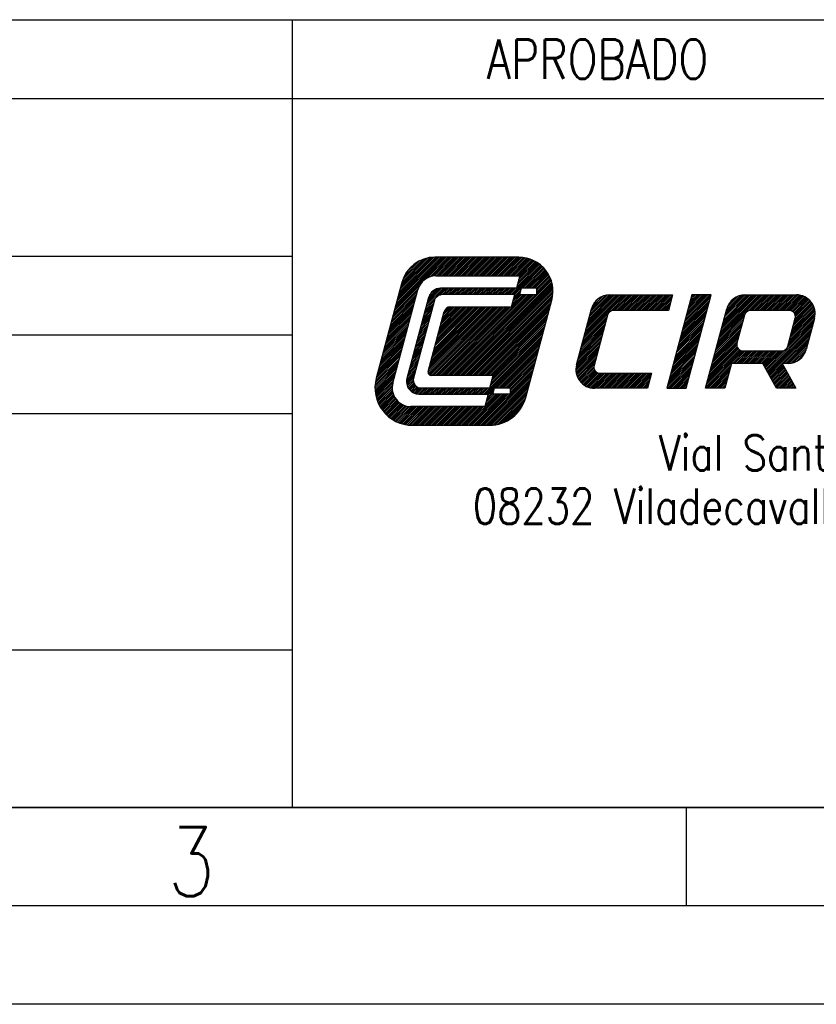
# Model space of a CAD drawing. Header units: millimetres. Extents: x 0 to 210, y 0 to 297.
# Tile 7 of 11: x 130 to 171, y 0 to 50. Entities that reach past the tile are written whole.
import ezdxf

# ---------------------------------------------------------------- set-up
doc = ezdxf.new("R2010")
doc.units = ezdxf.units.MM
doc.header["$LTSCALE"] = 19.36
doc.layers.get('0').update_dxf_attribs({"linetype": 'CONTINUOUS'})
doc.styles.get("Standard").update_dxf_attribs({"font": 'SIMPLEX.SHX', "width": 0.8})

msp = doc.modelspace()

# ---------------------------------------------------------------- linework, layer by layer
at = {"color": 7}
for p, q in [((25.0001, 50), (200.0001, 50)), ((144.0001, 50), (144.0001, 10)), ((25.0001, 46), (200.0001, 46)), ((25.0001, 38), (144.0001, 38)), ((149.2179, 35.3322), (151.8276, 37.9419)), ((149.2506, 35.4544), (151.7381, 37.9419)), ((149.2833, 35.5766), (151.6487, 37.9419)), ((149.3161, 35.6987), (151.5593, 37.9419)), ((149.3488, 35.8209), (151.4698, 37.9419)), ((149.3815, 35.9431), (151.3804, 37.9419)), ((149.4143, 36.0652), (151.291, 37.9419)), ((149.447, 36.1874), (151.2008, 37.9412)), ((149.4797, 36.3096), (151.106, 37.9358)), ((149.5125, 36.4317), (151.0051, 37.9244)), ((149.5452, 36.5539), (150.8966, 37.9053)), ((149.5782, 36.6763), (150.7781, 37.8762)), ((149.6216, 36.8092), (150.6452, 37.8328)), ((149.6888, 36.9658), (150.4886, 37.7656)), ((149.8118, 37.1782), (150.2762, 37.6427)), ((150.8618, 36.8867), (151.917, 37.9419)), ((151.0142, 36.9496), (152.0064, 37.9419)), ((151.1326, 36.9787), (152.0959, 37.9419)), ((151.2345, 36.9912), (152.1853, 37.9419)), ((155.5072, 37.9419), (151.2516, 37.9419)), ((151.3261, 36.9933), (152.2747, 37.9419)), ((151.4156, 36.9933), (152.3642, 37.9419)), ((151.505, 36.9933), (152.4536, 37.9419)), ((151.5944, 36.9933), (152.543, 37.9419)), ((151.6839, 36.9933), (152.6325, 37.9419)), ((151.7733, 36.9933), (152.7219, 37.9419)), ((151.8628, 36.9933), (152.8114, 37.9419)), ((151.9522, 36.9933), (152.9008, 37.9419)), ((152.0416, 36.9933), (152.9902, 37.9419)), ((152.1311, 36.9933), (153.0797, 37.9419)), ((152.2205, 36.9933), (153.1691, 37.9419)), ((152.3099, 36.9933), (153.2585, 37.9419)), ((152.3994, 36.9933), (153.348, 37.9419)), ((152.4888, 36.9933), (153.4374, 37.9419)), ((152.5782, 36.9933), (153.5268, 37.9419)), ((152.6677, 36.9933), (153.6163, 37.9419)), ((152.7571, 36.9933), (153.7057, 37.9419)), ((152.8465, 36.9933), (153.7951, 37.9419)), ((152.936, 36.9933), (153.8846, 37.9419)), ((153.0254, 36.9933), (153.974, 37.9419)), ((153.1148, 36.9933), (154.0634, 37.9419)), ((153.2043, 36.9933), (154.1529, 37.9419)), ((153.2937, 36.9933), (154.2423, 37.9419)), ((153.3831, 36.9933), (154.3317, 37.9419)), ((153.4726, 36.9933), (154.4212, 37.9419)), ((153.562, 36.9933), (154.5106, 37.9419)), ((153.6515, 36.9933), (154.6001, 37.9419)), ((153.7409, 36.9933), (154.6895, 37.9419)), ((153.8303, 36.9933), (154.7789, 37.9419)), ((153.9198, 36.9933), (154.8684, 37.9419)), ((154.0092, 36.9933), (154.9578, 37.9419)), ((154.0986, 36.9933), (155.0472, 37.9419)), ((154.1881, 36.9933), (155.1367, 37.9419)), ((154.2775, 36.9933), (155.2261, 37.9419)), ((154.3669, 36.9933), (155.3155, 37.9419)), ((154.4564, 36.9933), (155.405, 37.9419)), ((154.5458, 36.9933), (155.4944, 37.9419)), ((154.6352, 36.9933), (155.5822, 37.9403)), ((154.7247, 36.9933), (155.666, 37.9347)), ((154.8141, 36.9933), (155.7462, 37.9254)), ((154.9035, 36.9933), (155.8232, 37.913)), ((154.993, 36.9933), (155.8973, 37.8976)), ((155.0824, 36.9933), (155.9687, 37.8796)), ((155.1176, 36.0447), (156.6157, 37.5428)), ((155.1718, 36.9933), (156.0376, 37.8591)), ((155.207, 36.0447), (156.6638, 37.5015)), ((155.2613, 36.9933), (156.1042, 37.8362)), ((155.3507, 36.9933), (156.1686, 37.8112)), ((155.4011, 36.4176), (156.5659, 37.5825)), ((155.4338, 36.5398), (156.5145, 37.6205)), ((155.4401, 36.9933), (156.231, 37.7842)), ((155.4665, 36.662), (156.4614, 37.6568)), ((155.4993, 36.7842), (156.4065, 37.6914)), ((155.5296, 36.9933), (156.2914, 37.7551)), ((155.532, 36.9063), (156.3498, 37.7241)), ((155.2965, 36.0447), (156.7103, 37.4586)), ((155.7021, 36.3609), (156.7552, 37.414)), ((155.7915, 36.3609), (156.7984, 37.3678)), ((155.881, 36.3609), (156.84, 37.32)), ((155.9704, 36.3609), (156.88, 37.2705)), ((156.0598, 36.3609), (156.9183, 37.2194)), ((156.1493, 36.3609), (156.9549, 37.1665)), ((156.2387, 36.3609), (156.9897, 37.112)), ((156.3281, 36.3609), (157.0228, 37.0556)), ((149.5717, 36.653), (148.2695, 31.7928)), ((151.2987, 36.9933), (155.5553, 36.9933)), ((152.3485, 31.9341), (157.1596, 36.7452)), ((152.438, 31.9341), (157.1805, 36.6767)), ((152.5274, 31.9341), (157.199, 36.6057)), ((152.6168, 31.9341), (157.2148, 36.5321)), ((155.5553, 36.9933), (155.3859, 36.3609)), ((156.4176, 36.3609), (157.0541, 36.9975)), ((156.4219, 36.2758), (157.0835, 36.9374)), ((156.4219, 36.1864), (157.111, 36.8754)), ((156.4219, 36.0969), (157.1363, 36.8114)), ((149.0869, 34.8435), (150.3271, 36.0837)), ((149.1115, 31.5473), (150.3824, 36.2903)), ((149.1197, 34.9657), (150.3598, 36.2059)), ((149.1524, 35.0879), (150.3938, 36.3293)), ((149.1851, 35.21), (150.4567, 36.4816)), ((150.7959, 35.3898), (151.767, 36.3609)), ((150.8286, 35.512), (151.6775, 36.3609)), ((150.8613, 35.6342), (151.5881, 36.3609)), ((150.8941, 35.7563), (151.4971, 36.3594)), ((150.9268, 35.8785), (151.3911, 36.3428)), ((150.9815, 36.0226), (151.2473, 36.2884)), ((151.5174, 36.0219), (151.8564, 36.3609)), ((155.3859, 36.3609), (151.5413, 36.3609)), ((151.6284, 36.0435), (151.9458, 36.3609)), ((155.3012, 36.0447), (151.6626, 36.0447)), ((151.7191, 36.0447), (152.0353, 36.3609)), ((151.7225, 31.9341), (155.8331, 36.0447)), ((151.8085, 36.0447), (152.1247, 36.3609)), ((151.8119, 31.9341), (155.9225, 36.0447)), ((151.8979, 36.0447), (152.2141, 36.3609)), ((151.9013, 31.9341), (156.0119, 36.0447)), ((151.9874, 36.0447), (152.3036, 36.3609)), ((151.9908, 31.9341), (156.1014, 36.0447)), ((152.0768, 36.0447), (152.393, 36.3609)), ((152.0802, 31.9341), (156.1908, 36.0447)), ((152.1662, 36.0447), (152.4824, 36.3609)), ((152.1696, 31.9341), (156.2802, 36.0447)), ((152.2557, 36.0447), (152.5719, 36.3609)), ((152.2591, 31.9341), (156.3697, 36.0447)), ((152.3451, 36.0447), (152.6613, 36.3609)), ((152.4345, 36.0447), (152.7507, 36.3609)), ((152.524, 36.0447), (152.8402, 36.3609)), ((152.6134, 36.0447), (152.9296, 36.3609)), ((152.7029, 36.0447), (153.0191, 36.3609)), ((152.7063, 31.9341), (157.2278, 36.4557)), ((152.7923, 36.0447), (153.1085, 36.3609)), ((152.7957, 31.9341), (157.2376, 36.3761)), ((152.8817, 36.0447), (153.1979, 36.3609)), ((152.8851, 31.9341), (157.244, 36.293)), ((152.9712, 36.0447), (153.2874, 36.3609)), ((152.9746, 31.9341), (157.2463, 36.2059)), ((153.0606, 36.0447), (153.3768, 36.3609)), ((153.064, 31.9341), (157.244, 36.1142)), ((153.15, 36.0447), (153.4662, 36.3609)), ((153.1534, 31.9341), (157.2363, 36.017)), ((153.2395, 36.0447), (153.5557, 36.3609)), ((153.3289, 36.0447), (153.6451, 36.3609)), ((153.4183, 36.0447), (153.7345, 36.3609)), ((153.5078, 36.0447), (153.824, 36.3609)), ((153.5972, 36.0447), (153.9134, 36.3609)), ((153.6866, 36.0447), (154.0028, 36.3609)), ((153.7761, 36.0447), (154.0923, 36.3609)), ((153.8655, 36.0447), (154.1817, 36.3609)), ((153.9549, 36.0447), (154.2711, 36.3609)), ((154.0444, 36.0447), (154.3606, 36.3609)), ((154.1338, 36.0447), (154.45, 36.3609)), ((154.2232, 36.0447), (154.5394, 36.3609)), ((154.3127, 36.0447), (154.6289, 36.3609)), ((154.4021, 36.0447), (154.7183, 36.3609)), ((154.4915, 36.0447), (154.8077, 36.3609)), ((154.581, 36.0447), (154.8972, 36.3609)), ((154.6704, 36.0447), (154.9866, 36.3609)), ((154.7599, 36.0447), (155.0761, 36.3609)), ((154.8493, 36.0447), (155.1655, 36.3609)), ((154.9387, 36.0447), (155.2549, 36.3609)), ((155.0282, 36.0447), (155.3444, 36.3609)), ((155.1317, 35.4123), (155.3012, 36.0447)), ((155.1392, 35.4403), (155.7436, 36.0447)), ((155.1719, 35.5624), (155.6542, 36.0447)), ((155.2047, 35.6846), (155.5648, 36.0447)), ((155.2374, 35.8068), (155.5728, 36.1422)), ((155.2701, 35.929), (155.6055, 36.2643)), ((155.6314, 36.3609), (155.5467, 36.0447)), ((155.5467, 36.0447), (156.4219, 36.0447)), ((156.4219, 36.3609), (155.6314, 36.3609)), ((156.4219, 36.0447), (156.4219, 36.3609)), ((158.8302, 33.9441), (160.9123, 36.0262)), ((158.863, 34.0663), (160.8229, 36.0262)), ((158.8957, 34.1884), (160.7334, 36.0262)), ((158.9284, 34.3106), (160.644, 36.0262)), ((158.9612, 34.4328), (160.5546, 36.0262)), ((158.9939, 34.5549), (160.4651, 36.0262)), ((159.0266, 34.6771), (160.3757, 36.0262)), ((159.0594, 34.7993), (160.2863, 36.0262)), ((159.0921, 34.9214), (160.1968, 36.0262)), ((159.1248, 35.0436), (160.1074, 36.0261)), ((159.1576, 35.1658), (160.0123, 36.0205)), ((159.1903, 35.288), (159.9047, 36.0024)), ((160.116, 36.0262), (163.3164, 36.0262)), ((160.178, 35.2024), (161.0018, 36.0262)), ((160.3001, 35.2351), (161.0912, 36.0262)), ((160.3901, 35.2357), (161.1806, 36.0262)), ((160.4796, 35.2357), (161.2701, 36.0262)), ((160.569, 35.2357), (161.3595, 36.0262)), ((160.6584, 35.2357), (161.4489, 36.0262)), ((160.7479, 35.2357), (161.5384, 36.0262)), ((160.8373, 35.2357), (161.6278, 36.0262)), ((160.9267, 35.2357), (161.7172, 36.0262)), ((161.0162, 35.2357), (161.8067, 36.0262)), ((161.1056, 35.2357), (161.8961, 36.0262)), ((161.195, 35.2357), (161.9855, 36.0262)), ((161.2845, 35.2357), (162.075, 36.0262)), ((161.3739, 35.2357), (162.1644, 36.0262)), ((161.4633, 35.2357), (162.2538, 36.0262)), ((161.5528, 35.2357), (162.3433, 36.0262)), ((161.6422, 35.2357), (162.4327, 36.0262)), ((161.7316, 35.2357), (162.5221, 36.0262)), ((161.8211, 35.2357), (162.6116, 36.0262)), ((161.9105, 35.2357), (162.701, 36.0262)), ((162, 35.2357), (162.7905, 36.0262)), ((162.0894, 35.2357), (162.8799, 36.0262)), ((162.1788, 35.2357), (162.9693, 36.0262)), ((162.2683, 35.2357), (163.0588, 36.0262)), ((162.3577, 35.2357), (163.1482, 36.0262)), ((162.4471, 35.2357), (163.2376, 36.0262)), ((162.5366, 35.2357), (163.3125, 36.0116)), ((164.2984, 36.0262), (163.0276, 31.2832)), ((163.3164, 36.0262), (163.1046, 35.2357)), ((163.9338, 34.6654), (165.2753, 36.0069)), ((163.9665, 34.7875), (165.2052, 36.0262)), ((163.9993, 34.9097), (165.1158, 36.0262)), ((164.0096, 31.2832), (165.2805, 36.0262)), ((164.032, 35.0319), (165.0263, 36.0262)), ((164.0647, 35.154), (164.9369, 36.0262)), ((164.0975, 35.2762), (164.8475, 36.0262)), ((164.1302, 35.3984), (164.758, 36.0262)), ((164.1629, 35.5205), (164.6686, 36.0262)), ((164.1957, 35.6427), (164.5791, 36.0262)), ((164.2284, 35.7649), (164.4897, 36.0262)), ((164.2611, 35.8871), (164.4003, 36.0262)), ((164.2939, 36.0092), (164.3108, 36.0262)), ((165.2805, 36.0262), (164.2984, 36.0262)), ((165.6675, 33.8055), (167.8882, 36.0262)), ((165.7002, 33.9276), (167.7988, 36.0262)), ((165.733, 34.0498), (167.7094, 36.0262)), ((165.7657, 34.172), (167.6199, 36.0262)), ((165.7985, 34.2941), (167.5305, 36.0262)), ((165.8312, 34.4163), (167.4411, 36.0262)), ((165.8639, 34.5385), (167.3516, 36.0262)), ((165.8967, 34.6607), (167.2622, 36.0262)), ((165.9294, 34.7828), (167.1728, 36.0262)), ((165.9621, 34.905), (167.0833, 36.0262)), ((165.9949, 35.0272), (166.9939, 36.0262)), ((166.0276, 35.1493), (166.9001, 36.0219)), ((166.0603, 35.2715), (166.7946, 36.0057)), ((166.9905, 36.0262), (169.6093, 36.0262)), ((167.1686, 35.2171), (167.9777, 36.0262)), ((167.2766, 35.2357), (168.0671, 36.0262)), ((167.366, 35.2357), (168.1565, 36.0262)), ((167.4555, 35.2357), (168.246, 36.0262)), ((167.5449, 35.2357), (168.3354, 36.0262)), ((167.6343, 35.2357), (168.4248, 36.0262)), ((167.7238, 35.2357), (168.5143, 36.0262)), ((167.8132, 35.2357), (168.6037, 36.0262)), ((167.9027, 35.2357), (168.6932, 36.0262)), ((167.9921, 35.2357), (168.7826, 36.0262)), ((168.0815, 35.2357), (168.872, 36.0262)), ((168.171, 35.2357), (168.9615, 36.0262)), ((168.2604, 35.2357), (169.0509, 36.0262)), ((168.3498, 35.2357), (169.1403, 36.0262)), ((168.4393, 35.2357), (169.2298, 36.0262)), ((168.5287, 35.2357), (169.3192, 36.0262)), ((168.6181, 35.2357), (169.4086, 36.0262)), ((168.7076, 35.2357), (169.4981, 36.0262)), ((168.797, 35.2357), (169.5875, 36.0262)), ((168.8864, 35.2357), (169.6747, 36.0239)), ((168.9759, 35.2357), (169.7551, 36.0149)), ((169.0653, 35.2357), (169.8298, 36.0002)), ((148.956, 34.3548), (150.1961, 35.595)), ((148.9887, 34.477), (150.2289, 35.7172)), ((149.0214, 34.5992), (150.2616, 35.8394)), ((149.0542, 34.7214), (150.2943, 35.9615)), ((150.9305, 35.8922), (149.8291, 31.7816)), ((151.2045, 35.6932), (150.1611, 31.7993)), ((150.7304, 35.1455), (151.1776, 35.5927)), ((150.7631, 35.2677), (151.2111, 35.7156)), ((153.2429, 31.9341), (157.222, 35.9133)), ((153.3323, 31.9341), (157.1993, 35.8011)), ((153.4217, 31.9341), (157.1675, 35.6799)), ((153.5112, 31.9341), (157.1348, 35.5577)), ((155.8628, 30.8107), (157.187, 35.7527)), ((159.2304, 35.4175), (159.7761, 35.9632)), ((159.3256, 35.6022), (159.5914, 35.8679)), ((162.626, 35.2357), (163.2797, 35.8894)), ((162.7154, 35.2357), (163.247, 35.7672)), ((162.8049, 35.2357), (163.2142, 35.6451)), ((162.8943, 35.2357), (163.1815, 35.5229)), ((163.8029, 34.1767), (165.1444, 35.5182)), ((163.8356, 34.2988), (165.1771, 35.6404)), ((163.8683, 34.421), (165.2098, 35.7625)), ((163.9011, 34.5432), (165.2426, 35.8847)), ((166.0977, 35.3983), (166.6697, 35.9703)), ((166.1792, 35.5692), (166.4988, 35.8888)), ((169.1547, 35.2357), (169.8997, 35.9806)), ((169.2441, 35.2357), (169.9653, 35.9568)), ((169.3225, 35.2246), (170.0271, 35.9292)), ((169.3867, 35.1994), (170.0854, 35.898)), ((169.4405, 35.1637), (170.1404, 35.8636)), ((169.4734, 34.5706), (170.4394, 35.5366)), ((169.485, 35.1188), (170.1922, 35.826)), ((169.5062, 34.6928), (170.4059, 35.5925)), ((169.5204, 35.0647), (170.2409, 35.7853)), ((169.5389, 34.8149), (170.3693, 35.6453)), ((169.5453, 35.0002), (170.2867, 35.7416)), ((169.5558, 34.9212), (170.3295, 35.6949)), ((148.825, 33.8662), (150.0652, 35.1063)), ((148.8578, 33.9883), (150.0979, 35.2285)), ((148.8905, 34.1105), (150.1307, 35.3507)), ((148.9232, 34.2327), (150.1634, 35.4728)), ((150.5995, 34.6568), (151.0466, 35.104)), ((150.6322, 34.779), (151.0794, 35.2262)), ((150.6649, 34.9011), (151.1121, 35.3483)), ((150.6977, 35.0233), (151.1448, 35.4705)), ((150.8999, 32.0954), (154.2169, 35.4123)), ((150.9053, 32.1332), (151.7212, 35.178)), ((150.9162, 32.0222), (154.3063, 35.4123)), ((150.9262, 32.211), (154.1275, 35.4123)), ((150.9554, 31.972), (154.3958, 35.4123)), ((150.9589, 32.3332), (154.038, 35.4123)), ((150.9916, 32.4554), (153.9486, 35.4123)), ((151.0134, 31.9405), (154.4852, 35.4123)), ((151.0244, 32.5776), (153.8591, 35.4123)), ((151.0571, 32.6997), (153.7697, 35.4123)), ((151.0899, 32.8219), (153.6803, 35.4123)), ((151.0964, 31.9341), (154.5746, 35.4123)), ((151.1226, 32.9441), (153.5908, 35.4123)), ((151.1553, 33.0662), (153.5014, 35.4123)), ((151.1859, 31.9341), (154.6641, 35.4123)), ((151.1881, 33.1884), (153.412, 35.4123)), ((151.2208, 33.3106), (153.3225, 35.4123)), ((151.2535, 33.4328), (153.2331, 35.4123)), ((151.2753, 31.9341), (154.7535, 35.4123)), ((151.2863, 33.5549), (153.1437, 35.4123)), ((151.319, 33.6771), (153.0542, 35.4123)), ((151.3517, 33.7993), (152.9648, 35.4123)), ((151.3647, 31.9341), (154.8429, 35.4123)), ((151.3845, 33.9214), (152.8754, 35.4123)), ((151.4172, 34.0436), (152.7859, 35.4123)), ((151.4499, 34.1658), (152.6965, 35.4123)), ((151.4542, 31.9341), (154.9324, 35.4123)), ((151.4827, 34.2879), (152.6071, 35.4123)), ((151.5154, 34.4101), (152.5176, 35.4123)), ((151.5436, 31.9341), (155.0218, 35.4123)), ((151.5482, 34.5323), (152.4282, 35.4123)), ((151.5809, 34.6545), (152.3388, 35.4123)), ((151.6136, 34.7766), (152.2493, 35.4123)), ((151.633, 31.9341), (155.1112, 35.4123)), ((151.6464, 34.8988), (152.1599, 35.4123)), ((151.6791, 35.021), (152.0705, 35.4123)), ((151.7118, 35.1431), (151.9771, 35.4084)), ((152.0266, 35.4123), (155.1317, 35.4123)), ((153.6006, 31.9341), (157.1021, 35.4356)), ((153.69, 31.9341), (157.0693, 35.3134)), ((153.7795, 31.9341), (157.0366, 35.1912)), ((153.8689, 31.9341), (157.0039, 35.0691)), ((158.4372, 32.4773), (159.1997, 35.3231)), ((158.7975, 33.8219), (160.0362, 35.0606)), ((160.0137, 35.0013), (159.3292, 32.4464)), ((163.1046, 35.2357), (160.3192, 35.2357)), ((162.9837, 35.2357), (163.1488, 35.4007)), ((163.0732, 35.2357), (163.116, 35.2786)), ((163.6719, 33.688), (165.0134, 35.0295)), ((163.7046, 33.8102), (165.0462, 35.1517)), ((163.7374, 33.9323), (165.0789, 35.2739)), ((163.7701, 34.0545), (165.1116, 35.396)), ((164.9917, 31.2832), (166.0742, 35.3231)), ((165.6348, 33.6833), (166.9778, 35.0263)), ((166.97, 35.0013), (166.5888, 33.5784)), ((169.2396, 35.2357), (167.2754, 35.2357)), ((169.2443, 33.7154), (170.5566, 35.0277)), ((169.277, 33.8376), (170.557, 35.1176)), ((169.3097, 33.9597), (170.55, 35.1999)), ((169.3425, 34.0819), (170.5368, 35.2763)), ((169.3752, 34.2041), (170.5187, 35.3475)), ((169.408, 34.3262), (170.4961, 35.4144)), ((169.4407, 34.4484), (170.4696, 35.4773)), ((148.6941, 33.3775), (149.9343, 34.6176)), ((148.7268, 33.4997), (149.967, 34.7398)), ((148.7596, 33.6218), (149.9997, 34.862)), ((148.7923, 33.744), (150.0325, 34.9842)), ((150.4685, 34.1681), (150.9157, 34.6153)), ((150.5012, 34.2903), (150.9484, 34.7375)), ((150.534, 34.4125), (150.9812, 34.8596)), ((150.5667, 34.5346), (151.0139, 34.9818)), ((153.9583, 31.9341), (156.9711, 34.9469)), ((154.0478, 31.9341), (156.9384, 34.8247)), ((154.1372, 31.9341), (156.9056, 34.7026)), ((154.1899, 31.8973), (156.8729, 34.5804)), ((158.6665, 33.3332), (159.8963, 34.563)), ((158.6993, 33.4554), (159.929, 34.6851)), ((158.732, 33.5776), (159.9617, 34.8073)), ((158.7647, 33.6997), (159.9945, 34.9295)), ((163.541, 33.1993), (164.8825, 34.5408)), ((163.5737, 33.3215), (164.9152, 34.663)), ((163.6064, 33.4436), (164.948, 34.7852)), ((163.6392, 33.5658), (164.9807, 34.9073)), ((165.5038, 33.1946), (166.8454, 34.5361)), ((165.5366, 33.3168), (166.8781, 34.6583)), ((165.5693, 33.4389), (166.9108, 34.7805)), ((165.602, 33.5611), (166.9436, 34.9026)), ((168.0862, 32.1996), (170.4549, 34.5682)), ((169.1268, 33.3296), (170.4876, 34.6904)), ((169.1637, 33.4148), (169.545, 34.8377)), ((169.1788, 33.4711), (170.5203, 34.8126)), ((169.2115, 33.5932), (170.5459, 34.9276)), ((170.5256, 34.8321), (170.1019, 33.2511)), ((94.0001, 34), (144.0001, 34)), ((148.5304, 32.7666), (149.7706, 34.0068)), ((148.5631, 32.8888), (149.8033, 34.129)), ((148.5959, 33.011), (149.836, 34.2511)), ((148.6286, 33.1331), (149.8688, 34.3733)), ((148.6614, 33.2553), (149.9015, 34.4955)), ((150.3048, 33.5573), (150.752, 34.0044)), ((150.3376, 33.6794), (150.7847, 34.1266)), ((150.3703, 33.8016), (150.8175, 34.2488)), ((150.403, 33.9238), (150.8502, 34.371)), ((150.4358, 34.046), (150.883, 34.4931)), ((154.0589, 31.4087), (156.742, 34.0917)), ((154.0917, 31.5308), (156.7747, 34.2139)), ((154.1244, 31.653), (156.8074, 34.336)), ((154.1571, 31.7752), (156.8402, 34.4582)), ((158.5356, 32.8445), (159.7653, 34.0743)), ((158.5683, 32.9667), (159.7981, 34.1964)), ((158.6011, 33.0889), (159.8308, 34.3186)), ((158.6338, 33.2111), (159.8635, 34.4408)), ((163.41, 32.7106), (164.7516, 34.0521)), ((163.4428, 32.8328), (164.7843, 34.1743)), ((163.4755, 32.955), (164.817, 34.2965)), ((163.5082, 33.0771), (164.8498, 34.4187)), ((165.3729, 32.7059), (166.7144, 34.0474)), ((165.4056, 32.8281), (166.7472, 34.1696)), ((165.4384, 32.9503), (166.7799, 34.2918)), ((165.4711, 33.0724), (166.8126, 34.414)), ((168.118, 32.142), (170.4221, 34.4461)), ((168.1498, 32.0843), (170.3894, 34.3239)), ((168.1817, 32.0267), (170.3567, 34.2017)), ((168.2135, 31.9691), (170.3239, 34.0796)), ((148.3995, 32.278), (149.6396, 33.5181)), ((148.4322, 32.4001), (149.6724, 33.6403)), ((148.4649, 32.5223), (149.7051, 33.7625)), ((148.4977, 32.6445), (149.7378, 33.8846)), ((150.1739, 33.0686), (150.6211, 33.5158)), ((150.2066, 33.1908), (150.6538, 33.6379)), ((150.2394, 33.3129), (150.6865, 33.7601)), ((150.2721, 33.4351), (150.7193, 33.8823)), ((153.7252, 30.9855), (156.7092, 33.9695)), ((153.8147, 30.9855), (156.6765, 33.8474)), ((153.9041, 30.9855), (156.6438, 33.7252)), ((154.3097, 31.3017), (156.611, 33.603)), ((158.4144, 32.3656), (159.6344, 33.5856)), ((158.4374, 32.478), (159.6671, 33.7078)), ((158.4701, 32.6002), (159.6999, 33.8299)), ((158.5029, 32.7224), (159.7326, 33.9521)), ((163.2791, 32.2219), (164.6206, 33.5635)), ((163.3118, 32.3441), (164.6533, 33.6856)), ((163.3446, 32.4663), (164.6861, 33.8078)), ((163.3773, 32.5885), (164.7188, 33.93)), ((165.242, 32.2172), (166.5843, 33.5596)), ((165.2747, 32.3394), (166.6162, 33.6809)), ((165.3074, 32.4616), (166.6489, 33.8031)), ((165.3402, 32.5838), (166.6817, 33.9253)), ((168.8818, 32.548), (170.2912, 33.9574)), ((168.9712, 32.548), (170.2584, 33.8352)), ((169.0607, 32.548), (170.2257, 33.713)), ((169.1501, 32.548), (170.193, 33.5909)), ((148.2685, 31.7893), (149.5087, 33.0294)), ((148.3013, 31.9114), (149.5414, 33.1516)), ((148.334, 32.0336), (149.5742, 33.2738)), ((148.3667, 32.1558), (149.6069, 33.3959)), ((150.043, 32.5799), (150.4901, 33.0271)), ((150.0757, 32.7021), (150.5229, 33.1493)), ((150.1084, 32.8243), (150.5556, 33.2714)), ((150.1412, 32.9464), (150.5883, 33.3936)), ((154.3992, 31.3017), (156.5783, 33.4809)), ((154.4886, 31.3017), (156.5456, 33.3587)), ((154.578, 31.3017), (156.5128, 33.2365)), ((154.6675, 31.3017), (156.4801, 33.1143)), ((158.4055, 32.2673), (159.6016, 33.4634)), ((158.4064, 32.1787), (159.5689, 33.3413)), ((158.4144, 32.0974), (159.5362, 33.2191)), ((158.4284, 32.0219), (159.5034, 33.0969)), ((163.1481, 31.7333), (164.4897, 33.0748)), ((163.1809, 31.8554), (164.5224, 33.197)), ((163.2136, 31.9776), (164.5551, 33.3191)), ((163.2464, 32.0998), (164.5879, 33.4413)), ((165.0128, 31.3621), (166.8364, 33.1857)), ((165.0234, 31.2832), (166.9206, 33.1804)), ((165.0455, 31.4842), (166.768, 33.2067)), ((165.0783, 31.6064), (166.7108, 33.239)), ((165.111, 31.7286), (166.6631, 33.2807)), ((165.1437, 31.8507), (166.6245, 33.3315)), ((165.1765, 31.9729), (166.5957, 33.3921)), ((165.2092, 32.0951), (166.5795, 33.4654)), ((166.3776, 32.548), (167.01, 33.1804)), ((166.467, 32.548), (167.0994, 33.1804)), ((166.5565, 32.548), (167.1889, 33.1804)), ((166.6459, 32.548), (167.2783, 33.1804)), ((166.7353, 32.548), (167.3677, 33.1804)), ((166.8248, 32.548), (167.4572, 33.1804)), ((166.8942, 33.1804), (168.8583, 33.1804)), ((166.9142, 32.548), (167.5466, 33.1804)), ((167.0036, 32.548), (167.636, 33.1804)), ((167.0931, 32.548), (167.7255, 33.1804)), ((167.1825, 32.548), (167.8149, 33.1804)), ((167.272, 32.548), (167.9044, 33.1804)), ((167.3614, 32.548), (167.9938, 33.1804)), ((167.4508, 32.548), (168.0832, 33.1804)), ((167.5403, 32.548), (168.1727, 33.1804)), ((167.6297, 32.548), (168.2621, 33.1804)), ((167.7191, 32.548), (168.3515, 33.1804)), ((167.8086, 32.548), (168.441, 33.1804)), ((167.8952, 32.5452), (168.5304, 33.1804)), ((167.927, 32.4876), (168.6198, 33.1804)), ((167.9589, 32.43), (168.7093, 33.1804)), ((167.9907, 32.3724), (168.7987, 33.1804)), ((168.0225, 32.3148), (168.8897, 33.1819)), ((168.0543, 32.2572), (169.0252, 33.228)), ((169.2411, 32.5496), (170.1602, 33.4687)), ((169.3419, 32.5609), (170.1275, 33.3465)), ((169.4585, 32.5881), (170.0942, 33.2238)), ((169.6061, 32.6462), (170.036, 33.0761)), ((148.206, 31.369), (149.3778, 32.5408)), ((148.2118, 31.4642), (149.4105, 32.6629)), ((148.2232, 31.5651), (149.4432, 32.7851)), ((148.2415, 31.6728), (149.476, 32.9073)), ((149.912, 32.0912), (150.3592, 32.5384)), ((149.9447, 32.2134), (150.3919, 32.6606)), ((149.9775, 32.3356), (150.4247, 32.7827)), ((150.0102, 32.4577), (150.4574, 32.9049)), ((154.7569, 31.3017), (156.4473, 32.9922)), ((154.8463, 31.3017), (156.4146, 32.87)), ((154.9358, 31.3017), (156.3819, 32.7478)), ((155.0252, 31.3017), (156.3491, 32.6257)), ((155.0663, 31.2534), (156.3164, 32.5035)), ((158.4473, 31.9513), (159.4707, 32.9747)), ((158.4705, 31.8851), (159.438, 32.8526)), ((158.4976, 31.8228), (159.4052, 32.7304)), ((158.5282, 31.764), (159.3725, 32.6082)), ((163.0499, 31.3668), (164.3915, 32.7083)), ((163.0558, 31.2832), (164.3587, 32.5861)), ((163.0827, 31.4889), (164.4242, 32.8304)), ((163.1154, 31.6111), (164.4569, 32.9526)), ((166.3126, 32.548), (165.9737, 31.2832)), ((167.8936, 32.548), (166.3126, 32.548)), ((168.5926, 31.2832), (167.8936, 32.548)), ((168.2453, 31.9115), (168.8779, 32.5441)), ((169.1857, 32.548), (168.8757, 32.548)), ((168.8757, 32.548), (169.5746, 31.2832)), ((148.205, 31.2785), (149.345, 32.4186)), ((148.208, 31.1921), (149.3123, 32.2964)), ((148.2146, 31.1093), (149.2795, 32.1742)), ((148.2244, 31.0297), (149.2468, 32.0521)), ((149.8076, 31.6291), (150.2282, 32.0497)), ((149.8172, 31.7281), (150.261, 32.1719)), ((149.8465, 31.8469), (150.2937, 32.2941)), ((149.8793, 31.9691), (150.3264, 32.4162)), ((153.4857, 29.4045), (156.2182, 32.137)), ((153.5752, 29.4045), (156.1855, 32.0148)), ((155.0663, 31.1639), (156.2837, 32.3813)), ((155.0663, 31.0745), (156.2509, 32.2592)), ((158.5622, 31.7085), (159.3398, 32.4861)), ((158.5994, 31.6563), (159.3186, 32.3754)), ((158.6396, 31.6071), (159.3264, 32.2938)), ((158.6829, 31.5609), (159.3496, 32.2276)), ((158.7291, 31.5176), (159.3836, 32.1722)), ((158.7783, 31.4774), (159.427, 32.1261)), ((158.8306, 31.4403), (159.4794, 32.0891)), ((158.8861, 31.4063), (159.542, 32.0622)), ((158.9449, 31.3757), (159.618, 32.0488)), ((159.0072, 31.3486), (159.707, 32.0484)), ((159.0735, 31.3254), (159.7964, 32.0484)), ((159.1441, 31.3066), (159.8859, 32.0484)), ((159.2196, 31.2927), (159.9753, 32.0484)), ((159.301, 31.2846), (160.0647, 32.0484)), ((159.389, 31.2832), (160.1542, 32.0484)), ((159.4784, 31.2832), (160.2436, 32.0484)), ((159.5678, 31.2832), (160.333, 32.0484)), ((159.6346, 32.0484), (162.2505, 32.0484)), ((159.6573, 31.2832), (160.4225, 32.0484)), ((159.7467, 31.2832), (160.5119, 32.0484)), ((159.8361, 31.2832), (160.6014, 32.0484)), ((159.9256, 31.2832), (160.6908, 32.0484)), ((160.015, 31.2832), (160.7802, 32.0484)), ((160.1045, 31.2832), (160.8697, 32.0484)), ((160.1939, 31.2832), (160.9591, 32.0484)), ((160.2833, 31.2832), (161.0485, 32.0484)), ((160.3728, 31.2832), (161.138, 32.0484)), ((160.4622, 31.2832), (161.2274, 32.0484)), ((160.5516, 31.2832), (161.3168, 32.0484)), ((160.6411, 31.2832), (161.4063, 32.0484)), ((160.7305, 31.2832), (161.4957, 32.0484)), ((160.8199, 31.2832), (161.5851, 32.0484)), ((160.9094, 31.2832), (161.6746, 32.0484)), ((160.9988, 31.2832), (161.764, 32.0484)), ((161.0882, 31.2832), (161.8534, 32.0484)), ((161.1777, 31.2832), (161.9429, 32.0484)), ((161.2671, 31.2832), (162.0323, 32.0484)), ((161.3565, 31.2832), (162.1217, 32.0484)), ((161.446, 31.2832), (162.2112, 32.0484)), ((162.2505, 32.0484), (162.0455, 31.2832)), ((163.1452, 31.2832), (164.326, 32.4639)), ((163.2347, 31.2832), (164.2933, 32.3418)), ((163.3241, 31.2832), (164.2605, 32.2196)), ((163.4135, 31.2832), (164.2278, 32.0974)), ((165.1128, 31.2832), (166.2889, 32.4592)), ((165.2022, 31.2832), (166.2561, 32.3371)), ((165.2917, 31.2832), (166.2234, 32.2149)), ((165.3811, 31.2832), (166.1906, 32.0927)), ((168.2772, 31.8539), (168.9097, 32.4865)), ((168.309, 31.7963), (168.9415, 32.4289)), ((168.3408, 31.7387), (168.9734, 32.3713)), ((168.3727, 31.6811), (169.0052, 32.3137)), ((168.4045, 31.6235), (169.037, 32.2561)), ((168.4363, 31.5659), (169.0689, 32.1984)), ((168.4682, 31.5083), (169.1007, 32.1408)), ((168.5, 31.4507), (169.1325, 32.0832)), ((168.5318, 31.3931), (169.1643, 32.0256)), ((148.2371, 30.953), (149.2141, 31.9299)), ((148.2525, 30.8789), (149.1813, 31.8077)), ((148.2704, 30.8073), (149.1486, 31.6856)), ((148.2905, 30.738), (149.1159, 31.5634)), ((149.8118, 31.5439), (150.1955, 31.9276)), ((149.8255, 31.4681), (150.1628, 31.8054)), ((149.8464, 31.3996), (150.1477, 31.7009)), ((149.8733, 31.337), (150.1554, 31.6191)), ((149.9055, 31.2798), (150.1759, 31.5502)), ((154.1997, 31.9341), (151.058, 31.9341)), ((153.6646, 29.4045), (156.1527, 31.8926)), ((153.754, 29.4045), (156.12, 31.7705)), ((153.8435, 29.4045), (156.0873, 31.6483)), ((153.9329, 29.4045), (156.0545, 31.5261)), ((154.0303, 31.3017), (154.1997, 31.9341)), ((161.5354, 31.2832), (162.2322, 31.98)), ((161.6248, 31.2832), (162.1994, 31.8578)), ((161.7143, 31.2832), (162.1667, 31.7356)), ((161.8037, 31.2832), (162.134, 31.6134)), ((163.503, 31.2832), (164.195, 31.9753)), ((163.5924, 31.2832), (164.1623, 31.8531)), ((163.6818, 31.2832), (164.1296, 31.7309)), ((163.7713, 31.2832), (164.0968, 31.6087)), ((165.4705, 31.2832), (166.1579, 31.9706)), ((165.56, 31.2832), (166.1252, 31.8484)), ((165.6494, 31.2832), (166.0924, 31.7262)), ((165.7388, 31.2832), (166.0597, 31.604)), ((168.5637, 31.3355), (169.1962, 31.968)), ((168.6008, 31.2832), (169.228, 31.9104)), ((168.6902, 31.2832), (169.2598, 31.8528)), ((168.7796, 31.2832), (169.2917, 31.7952)), ((168.8691, 31.2832), (169.3235, 31.7376)), ((168.9585, 31.2832), (169.3553, 31.68)), ((169.0479, 31.2832), (169.3872, 31.6224)), ((169.1374, 31.2832), (169.419, 31.5648)), ((169.2268, 31.2832), (169.4508, 31.5072)), ((148.3128, 30.6709), (149.0907, 31.4488)), ((148.3371, 30.6057), (149.0804, 31.3491)), ((148.3633, 30.5426), (149.0802, 31.2594)), ((148.3914, 30.4812), (149.0874, 31.1772)), ((148.4213, 30.4216), (149.1007, 31.101)), ((148.4529, 30.3638), (149.119, 31.0299)), ((149.9425, 31.2274), (150.2058, 31.4907)), ((149.9841, 31.1795), (150.2435, 31.4389)), ((150.0302, 31.1362), (150.2885, 31.3945)), ((150.0808, 31.0974), (150.3408, 31.3573)), ((150.1361, 31.0633), (150.401, 31.3281)), ((150.1965, 31.0342), (150.4707, 31.3084)), ((150.2626, 31.0109), (150.5535, 31.3017)), ((150.3354, 30.9942), (150.6429, 31.3017)), ((150.4166, 30.986), (150.7323, 31.3017)), ((150.5056, 30.9855), (150.8218, 31.3017)), ((150.5429, 31.3017), (154.0303, 31.3017)), ((150.595, 30.9855), (150.9112, 31.3017)), ((150.6844, 30.9855), (151.0006, 31.3017)), ((150.7739, 30.9855), (151.0901, 31.3017)), ((150.8633, 30.9855), (151.1795, 31.3017)), ((150.9527, 30.9855), (151.2689, 31.3017)), ((151.0422, 30.9855), (151.3584, 31.3017)), ((151.1316, 30.9855), (151.4478, 31.3017)), ((151.221, 30.9855), (151.5372, 31.3017)), ((151.3105, 30.9855), (151.6267, 31.3017)), ((151.3999, 30.9855), (151.7161, 31.3017)), ((151.4894, 30.9855), (151.8056, 31.3017)), ((151.5788, 30.9855), (151.895, 31.3017)), ((151.6682, 30.9855), (151.9844, 31.3017)), ((151.7577, 30.9855), (152.0739, 31.3017)), ((151.8471, 30.9855), (152.1633, 31.3017)), ((151.9365, 30.9855), (152.2527, 31.3017)), ((152.026, 30.9855), (152.3422, 31.3017)), ((152.1154, 30.9855), (152.4316, 31.3017)), ((152.2048, 30.9855), (152.521, 31.3017)), ((152.2943, 30.9855), (152.6105, 31.3017)), ((152.3837, 30.9855), (152.6999, 31.3017)), ((152.4731, 30.9855), (152.7893, 31.3017)), ((152.5626, 30.9855), (152.8788, 31.3017)), ((152.652, 30.9855), (152.9682, 31.3017)), ((152.7414, 30.9855), (153.0576, 31.3017)), ((152.8309, 30.9855), (153.1471, 31.3017)), ((152.9203, 30.9855), (153.2365, 31.3017)), ((153.0097, 30.9855), (153.3259, 31.3017)), ((153.0992, 30.9855), (153.4154, 31.3017)), ((153.1886, 30.9855), (153.5048, 31.3017)), ((153.278, 30.9855), (153.5942, 31.3017)), ((153.3675, 30.9855), (153.6837, 31.3017)), ((153.4569, 30.9855), (153.7731, 31.3017)), ((153.5464, 30.9855), (153.8626, 31.3017)), ((153.6358, 30.9855), (153.952, 31.3017)), ((153.8625, 30.6756), (154.1979, 31.011)), ((153.8952, 30.7978), (154.2306, 31.1332)), ((153.928, 30.92), (154.2634, 31.2554)), ((154.0224, 29.4045), (156.0218, 31.404)), ((154.1136, 29.4064), (155.9891, 31.2818)), ((154.1911, 30.9855), (154.2758, 31.3017)), ((154.2097, 29.413), (155.9563, 31.1596)), ((154.2758, 31.3017), (155.0663, 31.3017)), ((154.3116, 29.4255), (155.9236, 31.0374)), ((155.0663, 31.3017), (155.0663, 30.9855)), ((162.0455, 31.2832), (159.3535, 31.2832)), ((161.8932, 31.2832), (162.1012, 31.4913)), ((161.9826, 31.2832), (162.0685, 31.3691)), ((163.0276, 31.2832), (164.0096, 31.2832)), ((163.8607, 31.2832), (164.0641, 31.4866)), ((163.9502, 31.2832), (164.0314, 31.3644)), ((165.9737, 31.2832), (164.9917, 31.2832)), ((165.8283, 31.2832), (166.027, 31.4819)), ((165.9177, 31.2832), (165.9942, 31.3597)), ((169.5746, 31.2832), (168.5926, 31.2832)), ((169.3162, 31.2832), (169.4827, 31.4496)), ((169.4057, 31.2832), (169.5145, 31.392)), ((169.4951, 31.2832), (169.5463, 31.3344)), ((148.4861, 30.3076), (149.1417, 30.9632)), ((148.521, 30.253), (149.1683, 30.9004)), ((148.5574, 30.2001), (149.1985, 30.8411)), ((148.5955, 30.1486), (149.2321, 30.7853)), ((148.635, 30.0987), (149.2689, 30.7326)), ((148.676, 30.0503), (149.3087, 30.683)), ((148.7186, 30.0035), (149.3516, 30.6365)), ((148.7626, 29.9581), (149.3974, 30.5929)), ((148.8082, 29.9142), (149.4463, 30.5523)), ((148.8552, 29.8718), (149.4982, 30.5147)), ((150.4399, 30.9855), (153.9455, 30.9855)), ((152.8597, 29.4045), (154.4407, 30.9855)), ((152.9491, 29.4045), (154.5301, 30.9855)), ((153.0386, 29.4045), (154.6196, 30.9855)), ((153.128, 29.4045), (154.709, 30.9855)), ((153.2174, 29.4045), (154.7984, 30.9855)), ((153.3069, 29.4045), (154.8879, 30.9855)), ((153.3963, 29.4045), (154.9773, 30.9855)), ((153.9455, 30.9855), (153.7761, 30.3531)), ((153.797, 30.4313), (154.3513, 30.9855)), ((153.8298, 30.5535), (154.2618, 30.9855)), ((155.0663, 30.9855), (154.1911, 30.9855)), ((154.4207, 29.4451), (155.8908, 30.9153)), ((154.539, 29.474), (155.858, 30.793)), ((154.6701, 29.5157), (155.8163, 30.6619)), ((154.8211, 29.5772), (155.7548, 30.5109)), ((44.0001, 30), (144.0001, 30)), ((148.9037, 29.8309), (149.5532, 30.4804)), ((148.9538, 29.7915), (149.6116, 30.4493)), ((149.0053, 29.7536), (149.6735, 30.4218)), ((149.0585, 29.7173), (149.7393, 30.3981)), ((149.1132, 29.6826), (149.8093, 30.3786)), ((149.1695, 29.6495), (149.8841, 30.3641)), ((149.2276, 29.6181), (149.9647, 30.3552)), ((149.2873, 29.5884), (150.052, 30.3531)), ((149.3488, 29.5605), (150.1415, 30.3531)), ((149.4122, 29.5344), (150.2309, 30.3531)), ((149.4775, 29.5103), (150.3203, 30.3531)), ((149.5448, 29.4882), (150.4098, 30.3531)), ((149.6144, 29.4683), (150.4992, 30.3531)), ((149.6862, 29.4507), (150.5886, 30.3531)), ((149.7605, 29.4355), (150.6781, 30.3531)), ((149.8375, 29.4231), (150.7675, 30.3531)), ((149.9174, 29.4135), (150.857, 30.3531)), ((150.0005, 29.4072), (150.9464, 30.3531)), ((153.7761, 30.3531), (150.0278, 30.3531)), ((150.0873, 29.4046), (151.0358, 30.3531)), ((150.1767, 29.4045), (151.1253, 30.3531)), ((150.2661, 29.4045), (151.2147, 30.3531)), ((150.3555, 29.4045), (151.3041, 30.3531)), ((150.445, 29.4045), (151.3936, 30.3531)), ((150.5344, 29.4045), (151.483, 30.3531)), ((150.6238, 29.4045), (151.5724, 30.3531)), ((150.7133, 29.4045), (151.6619, 30.3531)), ((150.8027, 29.4045), (151.7513, 30.3531)), ((150.8921, 29.4045), (151.8407, 30.3531)), ((150.9816, 29.4045), (151.9302, 30.3531)), ((151.071, 29.4045), (152.0196, 30.3531)), ((151.1604, 29.4045), (152.109, 30.3531)), ((151.2499, 29.4045), (152.1985, 30.3531)), ((151.3393, 29.4045), (152.2879, 30.3531)), ((151.4287, 29.4045), (152.3773, 30.3531)), ((151.5182, 29.4045), (152.4668, 30.3531)), ((151.6076, 29.4045), (152.5562, 30.3531)), ((151.697, 29.4045), (152.6456, 30.3531)), ((151.7865, 29.4045), (152.7351, 30.3531)), ((151.8759, 29.4045), (152.8245, 30.3531)), ((151.9654, 29.4045), (152.914, 30.3531)), ((152.0548, 29.4045), (153.0034, 30.3531)), ((152.1442, 29.4045), (153.0928, 30.3531)), ((152.2337, 29.4045), (153.1823, 30.3531)), ((152.3231, 29.4045), (153.2717, 30.3531)), ((152.4125, 29.4045), (153.3611, 30.3531)), ((152.502, 29.4045), (153.4506, 30.3531)), ((152.5914, 29.4045), (153.54, 30.3531)), ((152.6808, 29.4045), (153.6294, 30.3531)), ((152.7703, 29.4045), (153.7189, 30.3531)), ((155.011, 29.6777), (155.6543, 30.321)), ((150.102, 29.4045), (154.0303, 29.4045)), ((25.0001, 18), (144.0001, 18)), ((25.0001, 10), (200.0001, 10)), ((200, 10), (25, 10)), ((164, 10), (164, 5)), ((210, 0), (0, 0))]:
    msp.add_line(p, q, dxfattribs=at)
at = {"color": 8}
msp.add_line((205, 5), (20, 5), dxfattribs=at)
at = {"color": 7}
for centre, radius, start, end in [((151.2516, 36.2028), 1.7391, 90.00001, 164.99995), ((155.5072, 36.2028), 1.7391, 345.00005, 89.99997), ((151.2987, 36.0447), 0.9486, 89.99999, 164.99994), ((151.5413, 35.7285), 0.6324, 90.00001, 164.99996), ((151.6626, 35.5704), 0.4743, 90.00007, 165.00002), ((160.116, 35.0776), 0.9486, 90.00003, 164.99998), ((166.9905, 35.0776), 0.9486, 90.00003, 164.99998), ((169.6093, 35.0776), 0.9486, 345.00003, 89.99995), ((152.0266, 35.0961), 0.3162, 90.00004, 164.99999), ((160.3192, 34.9195), 0.3162, 89.99995, 164.9999), ((167.2754, 34.9195), 0.3162, 89.99995, 164.9999), ((169.2396, 34.9195), 0.3162, 345.0001, 90.00002), ((166.8942, 33.4966), 0.3162, 165.0001, 270.00002), ((168.8583, 33.4966), 0.3162, 269.99995, 344.9999), ((169.1857, 33.4966), 0.9486, 270.00002, 344.99997), ((151.058, 32.0922), 0.1581, 164.99996, 269.99989), ((159.3535, 32.2318), 0.9486, 165.00006, 269.99998), ((159.6346, 32.3646), 0.3162, 165.00003, 269.99995), ((150.102, 31.3017), 1.8972, 165.00003, 269.99995), ((150.0278, 31.3017), 0.9486, 165.00003, 269.99995), ((150.4399, 31.6179), 0.6324, 165.00002, 269.99994), ((150.5429, 31.697), 0.3953, 165.00004, 269.99996), ((154.0303, 31.3017), 1.8972, 270.00003, 344.99998)]:
    msp.add_arc(centre, radius, start, end, dxfattribs=at)

# ---------------------------------------------------------------- texts
at = {"color": 8, "line_spacing_factor": 0.9}
for s, insert, char_height, width, attachment_point in [('APROBADO', (159.5001, 49), 2, 12.8, 2), ('  \\PVial Sant Jordi s/n\\P08232 Viladecavalls (Barcelona) Spain', (172.0001, 31.6), 1.8, 53.28, 2), ('3', (137.6808, 9), 3.5, 2.8, 1)]:
    msp.add_mtext(s, dxfattribs=dict(at, insert=insert, char_height=char_height, width=width, attachment_point=attachment_point))

doc.saveas('drawing.dxf')
